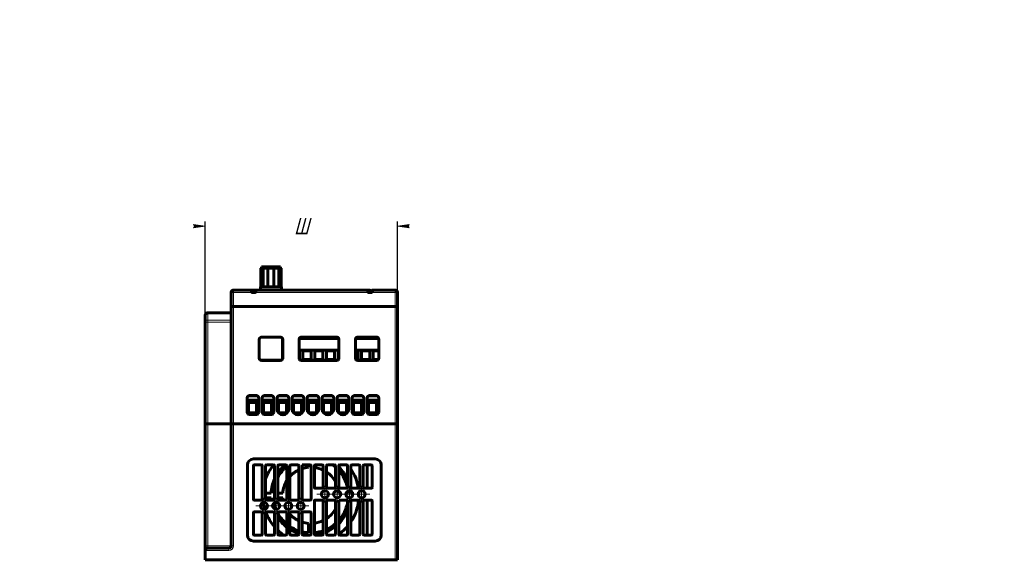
# Model space of a CAD drawing. Header units: millimetres. Extents: x 0 to 420, y 0 to 594.
# Tile 8 of 8: x 0 to 420, y 363 to 594. Entities that reach past the tile are written whole.
import ezdxf

# ---------------------------------------------------------------- set-up
doc = ezdxf.new("R2010")
doc.units = ezdxf.units.MM
for name, pattern in [('K5LT_AXLED', [12, 7.5, -1.5, 1.5, -1.5]), ('K5LT_BASIC', [0]), ('K5LT_THIN', [0])]:
    doc.linetypes.add(name, pattern=pattern)
doc.layers.add('Системный слой', color=7, linetype='Continuous')
doc.styles.add('KDIMTEXTSTYLE', font='GOST_AU.SHX', dxfattribs={"width": 0.96, "oblique": 15, "height": 5})
doc.dimstyles.new('KDIMSTYLE (1.00)', dxfattribs={"dimtxt": 5, "dimasz": 1, "dimexe": 2, "dimexo": 0, "dimgap": 1, "dimtad": 1, "dimtxsty": 'KDIMTEXTSTYLE', "dimsah": 1, "dimcen": 0, "dimdle": 1, "dimadec": 0, "dimazin": 0, "dimtfac": 0.667, "dimtmove": 0, "dimatfit": 3, "dimfxl": 1, "dimtvp": 1, "dimtolj": 1, "dimtzin": 0, "dimarcsym": 0})

# ---------------------------------------------------------------- blocks, each defined once
blk = doc.blocks.new('U15')
at = {"layer": 'Системный слой', "color": 150, "linetype": 'K5LT_BASIC', "lineweight": 60, "true_color": 0x0080ff}
for p, q in [((97.55, 433.59), (101.42, 433.59)), ((103.95, 433.59), (107.82, 433.59)), ((110.35, 433.59), (114.22, 433.59)), ((116.75, 433.59), (120.62, 433.59)), ((123.15, 433.59), (127.02, 433.59)), ((129.55, 433.59), (133.42, 433.59)), ((135.95, 433.59), (139.82, 433.59)), ((142.35, 433.59), (146.22, 433.59)), ((148.75, 433.59), (152.62, 433.59))]:
    blk.add_line(p, q, dxfattribs=at)
blk = doc.blocks.new('U16')
at = {"layer": 'Системный слой', "color": 150, "linetype": 'K5LT_BASIC', "lineweight": 60, "true_color": 0x0080ff}
for p, q in [((136.1, 458.09), (119.27, 458.09)), ((153.1, 458.09), (143.27, 458.09))]:
    blk.add_line(p, q, dxfattribs=at)
blk = doc.blocks.new('U17')
at = {"layer": 'Системный слой', "color": 150, "linetype": 'K5LT_BASIC', "lineweight": 60, "true_color": 0x0080ff}
for p, q in [((119.18, 453.09), (136.18, 453.09)), ((143.18, 453.09), (153.18, 453.09))]:
    blk.add_line(p, q, dxfattribs=at)
blk = doc.blocks.new('U18')
at = {"layer": 'Системный слой', "color": 150, "linetype": 'K5LT_BASIC', "lineweight": 60, "true_color": 0x0080ff}
for p, q in [((108.68, 392.16), (108.21, 392.15)), ((112.22, 392.16), (110.08, 392.16))]:
    blk.add_line(p, q, dxfattribs=at)
blk = doc.blocks.new('U19')
at = {"layer": 'Системный слой', "color": 150, "linetype": 'K5LT_BASIC', "lineweight": 60, "true_color": 0x0080ff}
for start, end in [(326.5271, 354.4013), (305.5169, 319.983)]:
    blk.add_arc((124.18, 391.19), 20.5, start, end, dxfattribs=at)
blk = doc.blocks.new('U20')
at = {"layer": 'Системный слой', "color": 150, "linetype": 'K5LT_BASIC', "lineweight": 60, "true_color": 0x0080ff}
for start, end in [(314.427, 337.4476), (275.5988, 288.1656), (293.211, 308.1445)]:
    blk.add_arc((124.18, 391.19), 17, start, end, dxfattribs=at)
blk = doc.blocks.new('U21')
at = {"layer": 'Системный слой', "color": 150, "linetype": 'K5LT_BASIC', "lineweight": 60, "true_color": 0x0080ff}
for start, end in [(188.4835, 196.8686), (200.4139, 220.8786), (226.5434, 236.0236)]:
    blk.add_arc((124.18, 391.19), 20.5, start, end, dxfattribs=at)
blk = doc.blocks.new('U22')
at = {"layer": 'Системный слой', "color": 150, "linetype": 'K5LT_BASIC', "lineweight": 60, "true_color": 0x0080ff}
for start, end in [(115.1507, 137.8736), (94.8255, 107.9588), (149.13, 175.3337)]:
    blk.add_arc((124.18, 391.19), 12, start, end, dxfattribs=at)
blk = doc.blocks.new('U23')
at = {"layer": 'Системный слой', "color": 150, "linetype": 'K5LT_BASIC', "lineweight": 60, "true_color": 0x0080ff}
for start, end in [(22.5524, 45.573), (3.2863, 6.5028)]:
    blk.add_arc((124.18, 391.19), 17, start, end, dxfattribs=at)
blk = doc.blocks.new('U24')
at = {"layer": 'Системный слой', "color": 150, "linetype": 'K5LT_BASIC', "lineweight": 60, "true_color": 0x0080ff}
for start, end in [(63.7897, 82.8192), (28.955, 56.0594), (4.6484, 8.885)]:
    blk.add_arc((124.18, 391.19), 12, start, end, dxfattribs=at)
blk = doc.blocks.new('U25')
at = {"layer": 'Системный слой', "color": 150, "linetype": 'K5LT_BASIC', "lineweight": 60, "true_color": 0x0080ff}
for start, end in [(8.415, 33.4729), (2.7288, 3.7436)]:
    blk.add_arc((124.18, 391.19), 20.5, start, end, dxfattribs=at)
blk = doc.blocks.new('U26')
at = {"layer": 'Системный слой', "color": 150, "linetype": 'K5LT_BASIC', "lineweight": 60, "true_color": 0x0080ff}
for p, q in [((142.07, 392.16), (141.16, 392.16)), ((144.66, 392.16), (144.46, 392.16))]:
    blk.add_line(p, q, dxfattribs=at)
blk = doc.blocks.new('U27')
at = {"layer": 'Системный слой', "color": 150, "linetype": 'K5LT_BASIC', "lineweight": 60, "true_color": 0x0080ff}
for p, q in [((148.18, 394.19), (148.18, 404.19)), ((148.18, 374.19), (148.18, 389.19))]:
    blk.add_line(p, q, dxfattribs=at)
blk = doc.blocks.new('U28')
at = {"layer": 'Системный слой', "color": 150, "linetype": 'K5LT_BASIC', "lineweight": 60, "true_color": 0x0080ff}
for start, end in [(130.072, 151.7935), (165.6385, 176.5306)]:
    blk.add_arc((124.18, 391.19), 16, start, end, dxfattribs=at)
blk = doc.blocks.new('U29')
at = {"layer": 'Системный слой', "color": 150, "linetype": 'K5LT_BASIC', "lineweight": 60, "true_color": 0x0080ff}
for start, end in [(48.9855, 54.3409), (11.6941, 41.9482), (3.4905, 6.7227)]:
    blk.add_arc((124.18, 391.19), 16, start, end, dxfattribs=at)
blk = doc.blocks.new('U30')
at = {"layer": 'Системный слой', "color": 150, "linetype": 'K5LT_BASIC', "lineweight": 60, "true_color": 0x0080ff}
for p, q in [((136.84, 392.16), (136.14, 392.16)), ((140.15, 392.16), (139.23, 392.16))]:
    blk.add_line(p, q, dxfattribs=at)
blk = doc.blocks.new('U31')
at = {"layer": 'Системный слой', "color": 150, "linetype": 'K5LT_BASIC', "lineweight": 60, "true_color": 0x0080ff}
for start, end in [(130.1192, 146.0384), (155.7504, 176.7416)]:
    blk.add_arc((124.18, 391.19), 17, start, end, dxfattribs=at)
blk = doc.blocks.new('U32')
at = {"layer": 'Системный слой', "color": 150, "linetype": 'K5LT_BASIC', "lineweight": 60, "true_color": 0x0080ff}
for start, end in [(183.5898, 187.1778), (191.8471, 202.0207), (208.2065, 229.928), (236.2031, 251.4127), (256.6293, 266.6152)]:
    blk.add_arc((124.18, 391.19), 16, start, end, dxfattribs=at)
blk = doc.blocks.new('U33')
at = {"layer": 'Системный слой', "color": 150, "linetype": 'K5LT_BASIC', "lineweight": 60, "true_color": 0x0080ff}
for start, end in [(318.0518, 348.8873), (294.7557, 311.0145), (275.3794, 289.3447)]:
    blk.add_arc((124.18, 391.19), 16, start, end, dxfattribs=at)
blk = doc.blocks.new('U34')
at = {"layer": 'Системный слой', "color": 150, "linetype": 'K5LT_BASIC', "lineweight": 60, "true_color": 0x0080ff}
for start, end in [(183.3767, 186.7563), (213.9616, 232.7076), (238.4307, 252.5424), (257.4291, 266.8271)]:
    blk.add_arc((124.18, 391.19), 17, start, end, dxfattribs=at)
blk = doc.blocks.new('U35')
at = {"layer": 'Системный слой', "color": 150, "linetype": 'K5LT_BASIC', "lineweight": 60, "true_color": 0x0080ff}
for start, end in [(303.9406, 331.045), (277.1808, 296.2103)]:
    blk.add_arc((124.18, 391.19), 12, start, end, dxfattribs=at)
blk = doc.blocks.new('U36')
at = {"layer": 'Системный слой', "color": 150, "linetype": 'K5LT_BASIC', "lineweight": 60, "true_color": 0x0080ff}
for p, q in [((108.21, 390.18), (108.68, 390.18)), ((110.08, 390.18), (112.23, 390.18))]:
    blk.add_line(p, q, dxfattribs=at)
blk = doc.blocks.new('U37')
at = {"layer": 'Системный слой', "color": 150, "linetype": 'K5LT_BASIC', "lineweight": 60, "true_color": 0x0080ff}
for start, end in [(184.7986, 189.5941), (203.097, 207.3514), (222.1264, 244.8493), (252.0412, 265.4139)]:
    blk.add_arc((124.18, 391.19), 12, start, end, dxfattribs=at)
blk = doc.blocks.new('U38')
at = {"layer": 'Системный слой', "color": 150, "linetype": 'K5LT_BASIC', "lineweight": 60, "true_color": 0x0080ff}
for p, q in [((98.18, 478.71), (100.89, 478.71)), ((102.12, 478.71), (103.24, 478.71)), ((109.18, 478.71), (109.41, 478.71)), ((139.26, 478.71), (141.18, 478.71))]:
    blk.add_line(p, q, dxfattribs=at)
blk = doc.blocks.new('U39')
at = {"layer": 'Системный слой', "color": 150, "linetype": 'K5LT_BASIC', "lineweight": 60, "true_color": 0x0080ff}
for p, q in [((98.77, 478.69), (100.77, 478.69)), ((148.48, 478.69), (149.18, 478.69))]:
    blk.add_line(p, q, dxfattribs=at)
blk = doc.blocks.new('U40')
at = {"layer": 'Системный слой', "color": 150, "linetype": 'K5LT_BASIC', "lineweight": 60, "true_color": 0x0080ff}
for p, q in [((97.18, 478.7), (100.89, 478.7)), ((102.12, 478.7), (103.24, 478.7)), ((109.18, 478.7), (109.41, 478.7)), ((139.26, 478.7), (142.18, 478.7))]:
    blk.add_line(p, q, dxfattribs=at)
blk = doc.blocks.new('U41')
at = {"layer": 'Системный слой', "color": 150, "linetype": 'K5LT_BASIC', "lineweight": 60, "true_color": 0x0080ff}
for p, q in [((102.68, 480.09), (107.18, 480.09)), ((107.18, 480.09), (111.68, 480.09))]:
    blk.add_line(p, q, dxfattribs=at)
blk = doc.blocks.new('U42')
at = {"layer": 'Системный слой', "color": 150, "linetype": 'K5LT_BASIC', "lineweight": 60, "true_color": 0x0080ff}
for p, q in [((102.12, 478.72), (103.24, 478.72)), ((109.18, 478.72), (109.41, 478.72))]:
    blk.add_line(p, q, dxfattribs=at)
blk = doc.blocks.new('U43')
at = {"layer": 'Системный слой', "color": 150, "linetype": 'K5LT_BASIC', "lineweight": 60, "true_color": 0x0080ff}
for p, q in [((109.41, 478.72), (115.42, 478.72)), ((115.42, 478.72), (116.3, 478.72))]:
    blk.add_line(p, q, dxfattribs=at)
blk = doc.blocks.new('U44')
at = {"layer": 'Системный слой', "color": 150, "linetype": 'K5LT_BASIC', "lineweight": 60, "true_color": 0x0080ff}
for p, q in [((127.89, 478.72), (127.89, 478.72)), ((133.41, 478.72), (133.45, 478.72)), ((133.6, 478.72), (133.6, 478.72))]:
    blk.add_line(p, q, dxfattribs=at)
blk = doc.blocks.new('U45')
at = {"layer": 'Системный слой', "color": 150, "linetype": 'K5LT_BASIC', "lineweight": 60, "true_color": 0x0080ff}
for p, q in [((133.6, 478.72), (135.82, 478.72)), ((135.83, 478.72), (137.08, 478.72))]:
    blk.add_line(p, q, dxfattribs=at)
blk = doc.blocks.new('U46')
at = {"layer": 'Системный слой', "color": 150, "linetype": 'K5LT_BASIC', "lineweight": 60, "true_color": 0x0080ff}
for p, q in [((116.3, 478.72), (117.85, 478.72)), ((117.85, 478.72), (119.1, 478.72))]:
    blk.add_line(p, q, dxfattribs=at)
blk = doc.blocks.new('U47')
at = {"layer": 'Системный слой', "color": 150, "linetype": 'K5LT_BASIC', "lineweight": 60, "true_color": 0x0080ff}
for p, q in [((111.78, 448.89), (102.58, 448.89)), ((135.78, 448.89), (119.58, 448.89)), ((152.78, 448.89), (143.58, 448.89))]:
    blk.add_line(p, q, dxfattribs=at)
blk = doc.blocks.new('KDIMARROW_01')
at = {"layer": 'Системный слой'}
blk.add_hatch(color=0, dxfattribs=at).paths.add_polyline_path([(0, 0), (-5, 0.66), (-4.5, 0), (-5, -0.66)])
at = {"layer": 'Системный слой', "color": 0, "linetype": 'K5LT_THIN', "lineweight": 18}
for p, q in [((-4.5, 0), (-5, 0.66)), ((-5, 0.66), (0, 0)), ((0, 0), (-5, -0.66)), ((-5, -0.66), (-4.5, 0)), ((0, 0), (-1, 0))]:
    blk.add_line(p, q, dxfattribs=at)
blk = doc.blocks.new('U48')
at = {"layer": 'Системный слой', "color": 30, "linetype": 'K5LT_AXLED', "lineweight": 18, "true_color": 0xff8000}
for q in [(100.68, 386.69), (104.18, 390.19), (107.68, 386.69), (104.18, 383.19)]:
    blk.add_line((104.18, 386.69), q, dxfattribs=at)
blk = doc.blocks.new('U49')
at = {"layer": 'Системный слой', "color": 30, "linetype": 'K5LT_AXLED', "lineweight": 18, "true_color": 0xff8000}
for q in [(105.9, 386.69), (109.4, 390.19), (112.9, 386.69), (109.4, 383.19)]:
    blk.add_line((109.4, 386.69), q, dxfattribs=at)
blk = doc.blocks.new('U50')
at = {"layer": 'Системный слой', "color": 30, "linetype": 'K5LT_AXLED', "lineweight": 18, "true_color": 0xff8000}
for q in [(111.13, 386.69), (114.63, 390.19), (118.13, 386.69), (114.63, 383.19)]:
    blk.add_line((114.63, 386.69), q, dxfattribs=at)
blk = doc.blocks.new('U51')
at = {"layer": 'Системный слой', "color": 30, "linetype": 'K5LT_AXLED', "lineweight": 18, "true_color": 0xff8000}
for q in [(116.36, 386.69), (119.86, 390.19), (123.36, 386.69), (119.86, 383.19)]:
    blk.add_line((119.86, 386.69), q, dxfattribs=at)
blk = doc.blocks.new('U52')
at = {"layer": 'Системный слой', "color": 30, "linetype": 'K5LT_AXLED', "lineweight": 18, "true_color": 0xff8000}
for q in [(130.19, 395.17), (126.69, 391.67), (133.69, 391.67), (130.19, 388.17)]:
    blk.add_line((130.19, 391.67), q, dxfattribs=at)
blk = doc.blocks.new('U53')
at = {"layer": 'Системный слой', "color": 30, "linetype": 'K5LT_AXLED', "lineweight": 18, "true_color": 0xff8000}
for q in [(135.42, 395.17), (131.92, 391.67), (138.92, 391.67), (135.42, 388.17)]:
    blk.add_line((135.42, 391.67), q, dxfattribs=at)
blk = doc.blocks.new('U54')
at = {"layer": 'Системный слой', "color": 30, "linetype": 'K5LT_AXLED', "lineweight": 18, "true_color": 0xff8000}
for q in [(140.65, 395.17), (137.15, 391.67), (144.15, 391.67), (140.65, 388.17)]:
    blk.add_line((140.65, 391.67), q, dxfattribs=at)
blk = doc.blocks.new('U55')
at = {"layer": 'Системный слой', "color": 30, "linetype": 'K5LT_AXLED', "lineweight": 18, "true_color": 0xff8000}
for q in [(145.87, 395.17), (142.37, 391.67), (149.37, 391.67), (145.87, 388.17)]:
    blk.add_line((145.87, 391.67), q, dxfattribs=at)

msp = doc.modelspace()

# ---------------------------------------------------------------- linework, layer by layer
at = {"layer": 'Системный слой', "color": 150, "linetype": 'K5LT_BASIC', "lineweight": 60, "true_color": 0x0080ff}
for p, q in [((102.894, 480.086), (102.894, 488.086)), ((102.894, 488.086), (103.854, 488.086)), ((103.184, 488.086), (103.184, 488.686)), ((103.184, 488.686), (111.184, 488.686)), ((103.854, 480.086), (103.854, 488.086)), ((103.854, 488.086), (105.914, 488.086)), ((105.914, 480.086), (105.914, 488.086)), ((105.914, 488.086), (108.465, 488.086)), ((108.465, 488.086), (110.547, 488.086)), ((108.465, 480.086), (108.465, 488.086)), ((110.547, 480.086), (110.547, 488.086)), ((110.547, 488.086), (111.533, 488.086)), ((111.184, 488.086), (111.184, 488.686)), ((111.533, 480.086), (111.533, 488.086)), ((102.684, 478.72), (102.684, 480.086)), ((111.684, 478.72), (111.684, 480.086)), ((90.183, 471.686), (90.183, 477.686)), ((91.183, 478.686), (98.766, 478.686)), ((96.184, 478.686), (96.184, 478.696)), ((96.184, 478.696), (97.184, 478.696)), ((98.184, 478.696), (98.184, 478.706)), ((100.313, 477.686), (99.29, 477.686)), ((100.766, 478.686), (148.483, 478.686)), ((100.766, 478.186), (100.766, 478.686)), ((100.89, 478.686), (100.89, 478.72)), ((100.89, 478.686), (100.89, 478.72)), ((101.506, 478.72), (102.122, 478.72)), ((102.122, 478.686), (102.122, 478.72)), ((102.184, 478.72), (103.243, 478.72)), ((102.184, 478.717), (102.184, 478.72)), ((103.243, 478.686), (103.243, 478.72)), ((104.474, 478.72), (109.181, 478.72)), ((104.474, 478.686), (104.474, 478.72)), ((109.414, 478.72), (109.181, 478.72)), ((109.181, 478.686), (109.181, 478.72)), ((109.414, 478.686), (109.414, 478.72)), ((115.422, 478.686), (115.422, 478.72)), ((116.303, 478.686), (116.303, 478.72)), ((119.096, 478.686), (119.096, 478.72)), ((120.729, 478.686), (120.729, 478.72)), ((120.729, 478.72), (121.952, 478.72)), ((120.857, 478.706), (121.257, 478.706)), ((120.857, 478.686), (120.857, 478.706)), ((121.257, 478.706), (131.196, 478.706)), ((121.952, 478.72), (127.274, 478.72)), ((121.952, 478.706), (121.952, 478.72)), ((127.274, 478.72), (127.89, 478.72)), ((127.734, 478.718), (127.89, 478.718)), ((127.89, 478.706), (127.89, 478.72)), ((129.179, 478.706), (129.179, 478.72)), ((129.179, 478.72), (131.051, 478.72)), ((131.051, 478.72), (133.604, 478.72)), ((131.051, 478.706), (131.051, 478.72)), ((131.089, 478.72), (131.096, 478.72)), ((131.196, 478.706), (131.596, 478.706)), ((131.405, 478.72), (131.409, 478.719)), ((131.486, 478.72), (131.492, 478.72)), ((131.596, 478.686), (131.596, 478.706)), ((131.788, 478.72), (131.792, 478.719)), ((131.802, 478.72), (131.809, 478.72)), ((133, 478.72), (133.004, 478.719)), ((133.604, 478.686), (133.604, 478.72)), ((133.622, 478.72), (133.626, 478.719)), ((137.078, 478.686), (137.078, 478.72)), ((139.262, 478.72), (139.265, 478.72)), ((139.262, 478.686), (139.262, 478.72)), ((139.262, 478.716), (139.328, 478.716)), ((139.265, 478.72), (139.32, 478.72)), ((139.32, 478.72), (139.376, 478.72)), ((139.328, 478.706), (139.328, 478.716)), ((139.376, 478.72), (139.401, 478.72)), ((139.401, 478.706), (139.401, 478.72)), ((141.184, 478.696), (141.184, 478.706)), ((142.184, 478.696), (143.184, 478.696)), ((143.184, 478.686), (143.184, 478.696)), ((148.483, 478.186), (148.483, 478.686)), ((149.98, 477.686), (148.961, 477.686)), ((149.183, 478.686), (149.183, 478.186)), ((150.397, 478.388), (149.896, 478.387)), ((150.397, 478.186), (150.397, 478.686)), ((150.397, 478.686), (150.483, 478.686)), ((150.483, 478.686), (160.183, 478.686)), ((161.183, 471.686), (161.183, 477.686)), ((91.183, 471.686), (90.183, 471.686)), ((90.183, 421.686), (90.183, 471.686)), ((90.183, 471.686), (91.183, 471.686)), ((91.183, 471.686), (160.183, 471.686)), ((91.183, 471.686), (160.183, 471.686)), ((161.183, 471.686), (160.183, 471.686)), ((161.183, 471.686), (160.183, 471.686)), ((161.183, 421.686), (161.183, 471.686)), ((79.183, 468.036), (79.183, 465.019)), ((80.183, 469.036), (90.183, 469.036)), ((79.183, 465.019), (79.183, 421.686)), ((111.183, 458.686), (103.183, 458.686)), ((112.083, 449.25), (112.083, 458.122)), ((119.317, 458.186), (121.333, 458.186)), ((135.183, 458.686), (120.183, 458.686)), ((121.333, 458.186), (121.333, 458.686)), ((122.833, 458.686), (122.833, 458.186)), ((122.833, 458.186), (126.333, 458.186)), ((126.333, 458.186), (126.333, 458.686)), ((127.833, 458.686), (127.833, 458.186)), ((127.833, 458.186), (131.333, 458.186)), ((131.333, 458.186), (131.333, 458.686)), ((132.833, 458.686), (132.833, 458.186)), ((132.833, 458.186), (136.049, 458.186)), ((143.317, 458.186), (146.333, 458.186)), ((152.183, 458.686), (144.183, 458.686)), ((146.333, 458.186), (146.333, 458.686)), ((147.833, 458.686), (147.833, 458.186)), ((147.833, 458.186), (151.333, 458.186)), ((151.333, 458.186), (151.333, 458.686)), ((152.083, 458.086), (152.083, 458.686)), ((102.183, 457.686), (102.183, 449.686)), ((112.183, 449.686), (112.183, 457.686)), ((119.183, 457.686), (119.183, 449.686)), ((136.183, 449.686), (136.183, 457.686)), ((143.183, 457.686), (143.183, 449.686)), ((153.183, 449.686), (153.183, 457.686)), ((119.333, 452.836), (119.183, 452.836)), ((119.333, 449.159), (119.333, 452.836)), ((124.333, 452.836), (120.833, 452.836)), ((120.833, 452.836), (120.833, 449.136)), ((124.333, 449.136), (124.333, 452.836)), ((129.333, 452.836), (125.833, 452.836)), ((125.833, 452.836), (125.833, 449.136)), ((129.333, 449.136), (129.333, 452.836)), ((130.833, 452.836), (130.833, 449.136)), ((134.333, 452.836), (130.833, 452.836)), ((134.333, 449.136), (134.333, 452.836)), ((135.833, 452.836), (135.833, 449.136)), ((136.183, 452.836), (135.833, 452.836)), ((144.333, 452.836), (143.183, 452.836)), ((144.333, 449.136), (144.333, 452.836)), ((149.333, 452.836), (145.833, 452.836)), ((145.833, 452.836), (145.833, 449.136)), ((149.333, 449.136), (149.333, 452.836)), ((153.183, 452.836), (150.833, 452.836)), ((150.833, 452.836), (150.833, 449.136)), ((103.183, 448.686), (111.183, 448.686)), ((120.183, 448.686), (135.183, 448.686)), ((120.833, 449.136), (124.333, 449.136)), ((125.833, 449.136), (129.333, 449.136)), ((130.833, 449.136), (134.333, 449.136)), ((135.833, 449.136), (136.018, 449.136)), ((143.348, 449.136), (144.333, 449.136)), ((144.183, 448.686), (152.183, 448.686)), ((145.833, 449.136), (149.333, 449.136)), ((150.833, 449.136), (153.018, 449.136)), ((96.983, 432.686), (96.983, 426.686)), ((100.983, 433.686), (97.983, 433.686)), ((101.983, 426.686), (101.983, 432.686)), ((103.383, 432.686), (103.383, 426.686)), ((107.383, 433.686), (104.383, 433.686)), ((108.383, 426.686), (108.383, 432.686)), ((109.783, 432.686), (109.783, 427.92)), ((113.783, 433.686), (110.783, 433.686)), ((114.783, 427.92), (114.783, 432.686)), ((116.183, 432.686), (116.183, 427.92)), ((120.183, 433.686), (117.183, 433.686)), ((121.183, 427.92), (121.183, 432.686)), ((122.583, 432.686), (122.583, 427.92)), ((126.583, 433.686), (123.583, 433.686)), ((127.583, 427.92), (127.583, 432.686)), ((128.983, 432.686), (128.983, 427.92)), ((132.983, 433.686), (129.983, 433.686)), ((133.983, 427.92), (133.983, 432.686)), ((135.383, 432.686), (135.383, 427.92)), ((139.383, 433.686), (136.383, 433.686)), ((140.383, 427.92), (140.383, 432.686)), ((141.783, 432.686), (141.783, 426.686)), ((145.783, 433.686), (142.783, 433.686)), ((146.783, 426.686), (146.783, 432.686)), ((148.183, 432.686), (148.183, 426.686)), ((152.183, 433.686), (149.183, 433.686)), ((153.183, 426.686), (153.183, 432.686)), ((101.983, 431.786), (96.983, 431.786)), ((96.983, 431.386), (97.583, 430.786)), ((97.583, 430.786), (97.583, 426.386)), ((100.983, 430.786), (97.583, 430.786)), ((101.983, 431.786), (100.983, 430.786)), ((100.983, 426.386), (100.983, 430.786)), ((108.383, 431.786), (103.383, 431.786)), ((103.383, 431.386), (103.983, 430.786)), ((103.983, 430.786), (103.983, 426.386)), ((107.383, 430.786), (103.983, 430.786)), ((108.383, 431.786), (107.383, 430.786)), ((107.383, 426.386), (107.383, 430.786)), ((114.783, 431.786), (109.783, 431.786)), ((109.783, 431.386), (110.383, 430.786)), ((113.783, 430.786), (110.383, 430.786)), ((110.383, 430.786), (110.383, 426.393)), ((114.783, 431.786), (113.783, 430.786)), ((113.783, 426.386), (113.783, 430.786)), ((121.183, 431.786), (116.183, 431.786)), ((116.183, 431.386), (116.783, 430.786)), ((116.783, 430.786), (116.783, 426.393)), ((120.183, 430.786), (116.783, 430.786)), ((121.183, 431.786), (120.183, 430.786)), ((120.183, 426.386), (120.183, 430.786)), ((127.583, 431.786), (122.583, 431.786)), ((122.583, 431.386), (123.183, 430.786)), ((123.183, 430.786), (123.183, 426.393)), ((126.583, 430.786), (123.183, 430.786)), ((127.583, 431.786), (126.583, 430.786)), ((126.583, 426.386), (126.583, 430.786)), ((133.983, 431.786), (128.983, 431.786)), ((128.983, 431.386), (129.583, 430.786)), ((132.983, 430.786), (129.583, 430.786)), ((129.583, 430.786), (129.583, 426.393)), ((133.983, 431.786), (132.983, 430.786)), ((132.983, 426.386), (132.983, 430.786)), ((140.383, 431.786), (135.383, 431.786)), ((135.383, 431.386), (135.983, 430.786)), ((139.383, 430.786), (135.983, 430.786)), ((135.983, 430.786), (135.983, 426.393)), ((140.383, 431.786), (139.383, 430.786)), ((139.383, 426.386), (139.383, 430.786)), ((146.783, 431.786), (141.783, 431.786)), ((141.783, 431.386), (142.383, 430.786)), ((145.783, 430.786), (142.383, 430.786)), ((142.383, 430.786), (142.383, 426.386)), ((146.783, 431.786), (145.783, 430.786)), ((145.783, 426.386), (145.783, 430.786)), ((153.183, 431.786), (148.183, 431.786)), ((148.183, 431.386), (148.783, 430.786)), ((152.183, 430.786), (148.783, 430.786)), ((148.783, 430.786), (148.783, 426.386)), ((153.183, 431.786), (152.183, 430.786)), ((152.183, 426.386), (152.183, 430.786)), ((97.228, 426.031), (97.583, 426.386)), ((97.583, 426.386), (100.983, 426.386)), ((97.983, 425.686), (100.983, 425.686)), ((101.524, 425.845), (100.983, 426.386)), ((103.628, 426.031), (103.983, 426.386)), ((103.983, 426.386), (107.383, 426.386)), ((104.383, 425.686), (107.383, 425.686)), ((107.924, 425.845), (107.383, 426.386)), ((110.389, 426.386), (113.783, 426.386)), ((113.984, 426.186), (113.783, 426.386)), ((116.789, 426.386), (120.183, 426.386)), ((120.384, 426.186), (120.183, 426.386)), ((123.189, 426.386), (126.583, 426.386)), ((126.784, 426.186), (126.583, 426.386)), ((129.589, 426.386), (132.983, 426.386)), ((133.184, 426.186), (132.983, 426.386)), ((135.989, 426.386), (139.383, 426.386)), ((139.584, 426.186), (139.383, 426.386)), ((142.028, 426.031), (142.383, 426.386)), ((142.383, 426.386), (145.783, 426.386)), ((142.783, 425.686), (145.783, 425.686)), ((146.324, 425.845), (145.783, 426.386)), ((148.428, 426.031), (148.783, 426.386)), ((148.783, 426.386), (152.183, 426.386)), ((149.183, 425.686), (152.183, 425.686)), ((152.724, 425.845), (152.183, 426.386)), ((79.183, 421.686), (80.183, 421.686)), ((79.183, 421.686), (79.183, 369.686)), ((80.183, 421.686), (79.183, 421.686)), ((90.183, 421.686), (80.183, 421.686)), ((90.183, 421.686), (80.183, 421.686)), ((90.183, 421.686), (91.183, 421.686)), ((90.183, 369.686), (90.183, 421.686)), ((91.183, 421.686), (90.183, 421.686)), ((91.183, 421.686), (160.183, 421.686)), ((91.183, 421.686), (160.183, 421.686)), ((160.183, 421.686), (161.183, 421.686)), ((161.183, 421.686), (160.183, 421.686)), ((161.183, 363.686), (161.183, 421.686)), ((97.183, 404.186), (97.183, 374.186)), ((151.683, 406.686), (99.683, 406.686)), ((99.683, 403.786), (99.683, 389.586)), ((103.083, 404.186), (100.083, 404.186)), ((103.483, 389.586), (103.483, 403.786)), ((104.883, 403.786), (104.883, 389.586)), ((108.283, 404.186), (105.283, 404.186)), ((108.683, 389.586), (108.683, 403.786)), ((110.083, 403.786), (110.083, 389.586)), ((113.483, 404.186), (110.483, 404.186)), ((113.883, 389.586), (113.883, 403.786)), ((115.283, 403.786), (115.283, 389.586)), ((118.683, 404.186), (115.683, 404.186)), ((119.083, 389.586), (119.083, 403.786)), ((120.483, 404.186), (120.483, 389.586)), ((123.883, 404.186), (120.483, 404.186)), ((123.173, 404.186), (123.174, 403.144)), ((124.283, 389.586), (124.283, 403.786)), ((125.683, 403.786), (125.683, 394.586)), ((129.083, 404.186), (126.083, 404.186)), ((129.483, 394.586), (129.483, 403.786)), ((130.883, 403.786), (130.883, 394.586)), ((134.283, 404.186), (131.283, 404.186)), ((134.683, 394.586), (134.683, 403.786)), ((136.083, 403.786), (136.083, 394.586)), ((139.483, 404.186), (136.483, 404.186)), ((139.883, 394.586), (139.883, 403.786)), ((141.283, 403.786), (141.283, 394.586)), ((144.683, 404.186), (141.683, 404.186)), ((145.083, 394.586), (145.083, 403.786)), ((146.483, 403.786), (146.483, 394.586)), ((149.883, 404.186), (146.883, 404.186)), ((150.283, 394.586), (150.283, 403.786)), ((154.183, 374.186), (154.183, 404.186)), ((107.211, 392.152), (104.883, 392.148)), ((126.083, 394.186), (129.083, 394.186)), ((131.283, 394.186), (134.283, 394.186)), ((136.483, 394.186), (139.483, 394.186)), ((141.683, 394.186), (144.683, 394.186)), ((146.883, 394.186), (149.883, 394.186)), ((100.083, 389.186), (103.083, 389.186)), ((104.883, 390.186), (107.213, 390.185)), ((105.283, 389.186), (108.283, 389.186)), ((110.483, 389.186), (113.483, 389.186)), ((115.683, 389.186), (118.683, 389.186)), ((120.883, 389.186), (123.883, 389.186)), ((125.683, 388.786), (125.683, 374.586)), ((129.083, 389.186), (126.083, 389.186)), ((129.483, 374.586), (129.483, 388.786)), ((130.883, 388.786), (130.883, 374.586)), ((134.283, 389.186), (131.283, 389.186)), ((134.683, 374.586), (134.683, 388.786)), ((139.483, 389.186), (136.083, 389.186)), ((136.083, 389.186), (136.083, 374.586)), ((139.883, 374.586), (139.883, 388.786)), ((141.283, 388.786), (141.283, 374.586)), ((144.683, 389.186), (141.683, 389.186)), ((145.083, 374.586), (145.083, 388.786)), ((146.483, 388.786), (146.483, 374.586)), ((149.883, 389.186), (146.883, 389.186)), ((150.283, 374.586), (150.283, 388.786)), ((99.683, 383.786), (99.683, 374.586)), ((103.083, 384.186), (100.083, 384.186)), ((103.483, 374.586), (103.483, 383.786)), ((104.883, 383.786), (104.883, 374.586)), ((108.283, 384.186), (105.283, 384.186)), ((108.683, 374.586), (108.683, 383.786)), ((110.083, 383.786), (110.083, 374.586)), ((113.483, 384.186), (110.483, 384.186)), ((113.883, 374.586), (113.883, 383.786)), ((115.283, 383.786), (115.283, 374.586)), ((118.683, 384.186), (115.683, 384.186)), ((119.083, 374.586), (119.083, 383.786)), ((120.483, 383.786), (120.483, 374.586)), ((123.883, 384.186), (120.883, 384.186)), ((124.283, 374.586), (124.283, 383.786)), ((123.224, 379.224), (123.238, 375.214)), ((100.083, 374.186), (103.083, 374.186)), ((105.283, 374.186), (108.283, 374.186)), ((110.483, 374.186), (113.483, 374.186)), ((115.683, 374.186), (118.683, 374.186)), ((120.883, 374.186), (123.883, 374.186)), ((123.242, 374.212), (123.242, 374.186)), ((126.083, 374.186), (129.083, 374.186)), ((131.283, 374.186), (134.283, 374.186)), ((136.483, 374.186), (139.483, 374.186)), ((141.683, 374.186), (144.683, 374.186)), ((146.883, 374.186), (149.883, 374.186)), ((79.183, 367.686), (79.183, 369.686)), ((99.683, 371.686), (151.683, 371.686)), ((79.183, 363.686), (79.183, 367.686)), ((89.183, 368.686), (80.183, 368.686)), ((79.183, 363.686), (160.183, 363.686)), ((161.183, 363.686), (160.183, 363.686))]:
    msp.add_line(p, q, dxfattribs=at)
at = {"layer": 'Системный слой', "color": 7, "linetype": 'K5LT_THIN', "lineweight": 18}
for p, q in [((90.183, 477.686), (91.183, 477.686)), ((91.183, 477.686), (91.183, 478.686)), ((91.183, 471.686), (91.183, 477.686)), ((91.183, 477.686), (99.29, 477.686)), ((97.184, 478.686), (97.184, 478.696)), ((100.313, 477.686), (148.961, 477.686)), ((100.807, 478.186), (100.766, 478.186)), ((101.506, 478.686), (101.506, 478.72)), ((121.257, 478.686), (121.257, 478.706)), ((131.196, 478.686), (131.196, 478.706)), ((139.265, 478.716), (139.265, 478.72)), ((139.32, 478.716), (139.32, 478.72)), ((139.376, 478.706), (139.376, 478.72)), ((142.184, 478.686), (142.184, 478.696)), ((148.483, 478.186), (148.464, 478.186)), ((149.98, 477.686), (160.183, 477.686)), ((160.183, 477.686), (160.183, 478.686)), ((160.183, 471.686), (160.183, 477.686)), ((160.183, 477.686), (161.183, 477.686)), ((91.183, 421.686), (91.183, 471.686)), ((160.183, 421.686), (160.183, 471.686)), ((80.183, 469.036), (80.183, 465.945)), ((79.183, 465.019), (80.183, 465.019)), ((80.183, 465.019), (80.183, 465.945)), ((90.183, 465.945), (80.183, 465.945)), ((90.183, 465.019), (80.183, 465.019)), ((80.183, 465.019), (80.183, 421.686)), ((80.183, 421.686), (80.183, 369.686)), ((91.183, 369.686), (91.183, 421.686)), ((160.183, 363.686), (160.183, 421.686)), ((79.183, 369.686), (80.183, 369.686)), ((80.183, 368.686), (80.183, 369.686)), ((90.183, 369.686), (80.183, 369.686)), ((91.183, 369.686), (90.183, 369.686)), ((89.183, 367.686), (79.183, 367.686)), ((89.183, 367.686), (89.183, 368.686))]:
    msp.add_line(p, q, dxfattribs=at)
at = {"layer": 'Системный слой', "color": 150, "linetype": 'K5LT_BASIC', "lineweight": 60, "true_color": 0x0080ff}
for centre in [(130.193, 391.673), (135.42, 391.673), (140.647, 391.673), (145.874, 391.673), (104.176, 386.686), (109.403, 386.686), (114.631, 386.686), (119.858, 386.686)]:
    msp.add_circle(centre, 1.5, dxfattribs=at)
for centre, radius, start, end in [((91.183, 477.686), 1, 90, 180), ((100.266, 478.186), 0.5, 270, 0), ((148.983, 478.186), 0.5, 180, 270), ((149.183, 477.686), 1, 44.50899, 90), ((149.683, 478.186), 0.5, 180, 270), ((149.897, 478.186), 0.5, 270, 0), ((149.897, 478.186), 0.5, 276.84566, 283.68861), ((160.183, 477.686), 1, 0, 90), ((80.183, 468.036), 1, 90, 180), ((103.183, 457.686), 1, 90, 180), ((111.183, 457.686), 1, 0, 90), ((120.183, 457.686), 1, 90, 180), ((135.183, 457.686), 1, 0, 90), ((144.183, 457.686), 1, 90, 180), ((152.183, 457.686), 1, 0, 90), ((103.183, 449.686), 1, 180, 270), ((111.183, 449.686), 1, 270, 0), ((120.183, 449.686), 1, 180, 270), ((135.183, 449.686), 1, 270, 0), ((144.183, 449.686), 1, 180, 270), ((152.183, 449.686), 1, 270, 0), ((97.983, 432.686), 1, 90, 180), ((100.983, 432.686), 1, 0, 90), ((104.383, 432.686), 1, 90, 180), ((107.383, 432.686), 1, 0, 90), ((110.783, 432.686), 1, 90, 180), ((113.783, 432.686), 1, 0, 90), ((117.183, 432.686), 1, 90, 180), ((120.183, 432.686), 1, 0, 90), ((123.583, 432.686), 1, 90, 180), ((126.583, 432.686), 1, 0, 90), ((129.983, 432.686), 1, 90, 180), ((132.983, 432.686), 1, 0, 90), ((136.383, 432.686), 1, 90, 180), ((139.383, 432.686), 1, 0, 90), ((142.783, 432.686), 1, 90, 180), ((145.783, 432.686), 1, 0, 90), ((149.183, 432.686), 1, 90, 180), ((152.183, 432.686), 1, 0, 90), ((97.983, 426.686), 1, 180, 270), ((100.983, 426.686), 1, 270, 0), ((104.383, 426.686), 1, 180, 270), ((107.383, 426.686), 1, 270, 0), ((112.283, 428.021), 2.502, 182.30255, 357.69745), ((118.683, 428.021), 2.502, 182.30255, 357.69745), ((125.083, 428.021), 2.502, 182.30255, 357.69745), ((131.483, 428.021), 2.502, 182.30255, 357.69745), ((137.883, 428.021), 2.502, 182.30255, 357.69745), ((142.783, 426.686), 1, 180, 270), ((145.783, 426.686), 1, 270, 0), ((149.183, 426.686), 1, 180, 270), ((152.183, 426.686), 1, 270, 0), ((99.683, 404.186), 2.5, 90, 180), ((100.083, 403.786), 0.4, 90, 180), ((103.083, 403.786), 0.4, 0, 90), ((105.283, 403.786), 0.4, 90, 180), ((124.183, 391.186), 20.5, 140.65326, 160.29879), ((108.283, 403.786), 0.4, 0, 90), ((110.483, 403.786), 0.4, 90, 180), ((113.483, 403.786), 0.4, 0, 90), ((115.683, 403.786), 0.4, 90, 180), ((118.683, 403.786), 0.4, 0, 90), ((123.883, 403.786), 0.4, 0, 90), ((126.083, 403.786), 0.4, 90, 180), ((129.083, 403.786), 0.4, 0, 90), ((131.283, 403.786), 0.4, 90, 180), ((134.283, 403.786), 0.4, 0, 90), ((136.483, 403.786), 0.4, 90, 180), ((139.483, 403.786), 0.4, 0, 90), ((141.683, 403.786), 0.4, 90, 180), ((144.683, 403.786), 0.4, 0, 90), ((146.883, 403.786), 0.4, 90, 180), ((149.883, 403.786), 0.4, 0, 90), ((151.683, 404.186), 2.5, 0, 90), ((126.083, 394.586), 0.4, 180, 270), ((129.083, 394.586), 0.4, 270, 0), ((131.283, 394.586), 0.4, 180, 270), ((134.283, 394.586), 0.4, 270, 0), ((136.483, 394.586), 0.4, 180, 270), ((139.483, 394.586), 0.4, 270, 0), ((141.683, 394.586), 0.4, 180, 270), ((144.683, 394.586), 0.4, 270, 0), ((146.883, 394.586), 0.4, 180, 270), ((149.883, 394.586), 0.4, 270, 0), ((100.083, 389.586), 0.4, 180, 270), ((103.083, 389.586), 0.4, 270, 0), ((105.283, 389.586), 0.4, 180, 270), ((108.283, 389.586), 0.4, 270, 0), ((110.483, 389.586), 0.4, 180, 270), ((113.483, 389.586), 0.4, 270, 0), ((115.683, 389.586), 0.4, 180, 270), ((118.683, 389.586), 0.4, 270, 0), ((120.883, 389.586), 0.4, 180, 270), ((123.883, 389.586), 0.4, 270, 0), ((126.083, 388.786), 0.4, 90, 180), ((129.083, 388.786), 0.4, 0, 90), ((131.283, 388.786), 0.4, 90, 180), ((134.283, 388.786), 0.4, 0, 90), ((139.483, 388.786), 0.4, 0, 90), ((141.683, 388.786), 0.4, 90, 180), ((144.683, 388.786), 0.4, 0, 90), ((146.883, 388.786), 0.4, 90, 180), ((149.883, 388.786), 0.4, 0, 90), ((100.083, 383.786), 0.4, 90, 180), ((103.083, 383.786), 0.4, 0, 90), ((105.283, 383.786), 0.4, 90, 180), ((108.283, 383.786), 0.4, 0, 90), ((110.483, 383.786), 0.4, 90, 180), ((113.483, 383.786), 0.4, 0, 90), ((115.683, 383.786), 0.4, 90, 180), ((118.683, 383.786), 0.4, 0, 90), ((120.883, 383.786), 0.4, 90, 180), ((123.883, 383.786), 0.4, 0, 90), ((99.683, 374.186), 2.5, 180, 270), ((100.083, 374.586), 0.4, 180, 270), ((103.083, 374.586), 0.4, 270, 0), ((105.283, 374.586), 0.4, 180, 270), ((108.283, 374.586), 0.4, 270, 0), ((110.483, 374.586), 0.4, 180, 270), ((113.483, 374.586), 0.4, 270, 0), ((115.683, 374.586), 0.4, 180, 270), ((118.683, 374.586), 0.4, 270, 0), ((120.883, 374.586), 0.4, 180, 270), ((123.883, 374.586), 0.4, 270, 0), ((126.083, 374.586), 0.4, 180, 270), ((129.083, 374.586), 0.4, 270, 0), ((131.283, 374.586), 0.4, 180, 270), ((134.283, 374.586), 0.4, 270, 0), ((136.483, 374.586), 0.4, 180, 270), ((139.483, 374.586), 0.4, 270, 0), ((141.683, 374.586), 0.4, 180, 270), ((144.683, 374.586), 0.4, 270, 0), ((146.883, 374.586), 0.4, 180, 270), ((149.883, 374.586), 0.4, 270, 0), ((151.683, 374.186), 2.5, 270, 0), ((89.183, 369.686), 1, 270, 0), ((80.183, 367.686), 1, 90, 180)]:
    msp.add_arc(centre, radius, start, end, dxfattribs=at)
at = {"layer": 'Системный слой', "color": 7, "linetype": 'K5LT_THIN', "lineweight": 18}
msp.add_arc((89.183, 369.686), 2, 270, 0, dxfattribs=at)
msp.add_ellipse((80.183, 465.019), major_axis=(-1, 0), ratio=0.9264113, start_param=4.712389, end_param=6.2831853, dxfattribs=at)
at = {"layer": 'Системный слой', "color": 150, "linetype": 'K5LT_BASIC', "lineweight": 60, "true_color": 0x0080ff}
for points, weights in [([(98.766, 478.686), (98.775, 478.686), (98.782, 478.503), (98.787, 478.186)], [1, 0.910683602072, 0.910683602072, 1]), ([(100.766, 478.686), (100.783, 478.686), (100.798, 478.503), (100.807, 478.186)], [1, 0.910683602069, 0.910683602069, 1]), ([(148.483, 478.686), (148.475, 478.686), (148.468, 478.503), (148.464, 478.186)], [1, 0.910683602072, 0.910683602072, 1]), ([(150.483, 478.686), (150.482, 478.686), (150.481, 478.503), (150.48, 478.186)], [1, 0.910683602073, 0.910683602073, 1])]:
    msp.add_rational_spline(points, weights, degree=3, dxfattribs=at)
for points, knots in [([(98.787, 478.186), (98.787, 478.182), (98.787, 478.174), (98.787, 478.161), (98.789, 478.145), (98.791, 478.121), (98.797, 478.086), (98.809, 478.041), (98.829, 477.986), (98.859, 477.928), (98.898, 477.872), (98.946, 477.821), (98.995, 477.78), (99.043, 477.75), (99.082, 477.731), (99.11, 477.719), (99.127, 477.713), (99.138, 477.71), (99.146, 477.707), (99.154, 477.705), (99.162, 477.703), (99.17, 477.701), (99.177, 477.699), (99.185, 477.697), (99.193, 477.696), (99.2, 477.694), (99.208, 477.693), (99.215, 477.692), (99.222, 477.691), (99.229, 477.69), (99.236, 477.689), (99.242, 477.688), (99.248, 477.688), (99.255, 477.687), (99.262, 477.687), (99.269, 477.686), (99.279, 477.686), (99.286, 477.686), (99.29, 477.686)], [0, 0, 0, 0, 0.0164977, 0.0346253, 0.0543853, 0.0861194, 0.1330095, 0.1977542, 0.2740662, 0.3583586, 0.4471366, 0.5341146, 0.6155248, 0.6860329, 0.742132, 0.7774231, 0.7980219, 0.8093532, 0.8203334, 0.8306082, 0.8405374, 0.850138, 0.8597813, 0.8694423, 0.8790675, 0.8885895, 0.8980828, 0.9074031, 0.9164698, 0.924979, 0.9330294, 0.9407892, 0.9486155, 0.9566238, 0.9648737, 0.9740118, 0.9854468, 1, 1, 1, 1]), ([(100.313, 477.686), (100.318, 477.686), (100.326, 477.686), (100.338, 477.687), (100.348, 477.687), (100.358, 477.688), (100.366, 477.689), (100.375, 477.69), (100.385, 477.691), (100.394, 477.693), (100.404, 477.694), (100.414, 477.696), (100.424, 477.699), (100.434, 477.701), (100.444, 477.704), (100.454, 477.706), (100.463, 477.709), (100.472, 477.712), (100.482, 477.716), (100.493, 477.72), (100.507, 477.725), (100.526, 477.733), (100.549, 477.745), (100.573, 477.759), (100.596, 477.774), (100.619, 477.79), (100.644, 477.811), (100.671, 477.837), (100.7, 477.869), (100.728, 477.908), (100.756, 477.955), (100.779, 478.008), (100.795, 478.06), (100.802, 478.102), (100.805, 478.131), (100.806, 478.148), (100.807, 478.158), (100.807, 478.166), (100.807, 478.171), (100.807, 478.177), (100.807, 478.182), (100.807, 478.186)], [0, 0, 0, 0, 0.0189076, 0.0330366, 0.0453013, 0.0564054, 0.0673669, 0.0784377, 0.0900719, 0.1023028, 0.1147504, 0.1273258, 0.1399968, 0.1526229, 0.1651209, 0.1774316, 0.1896383, 0.2017126, 0.2137574, 0.227827, 0.2439711, 0.2696709, 0.3041803, 0.3409388, 0.372557, 0.4058686, 0.4472818, 0.4953898, 0.5462984, 0.6055477, 0.6766596, 0.7551912, 0.8293256, 0.8900617, 0.9278895, 0.9491678, 0.9603426, 0.9711307, 0.981136, 0.9813569, 1, 1, 1, 1]), ([(148.961, 477.686), (148.956, 477.686), (148.948, 477.686), (148.935, 477.687), (148.925, 477.687), (148.916, 477.688), (148.907, 477.689), (148.898, 477.69), (148.889, 477.691), (148.88, 477.693), (148.87, 477.695), (148.86, 477.696), (148.85, 477.699), (148.84, 477.701), (148.83, 477.704), (148.82, 477.706), (148.811, 477.709), (148.802, 477.712), (148.792, 477.716), (148.781, 477.72), (148.767, 477.725), (148.748, 477.733), (148.725, 477.745), (148.701, 477.759), (148.678, 477.774), (148.655, 477.791), (148.63, 477.812), (148.602, 477.838), (148.574, 477.869), (148.545, 477.908), (148.517, 477.955), (148.494, 478.009), (148.478, 478.06), (148.47, 478.102), (148.466, 478.131), (148.465, 478.148), (148.465, 478.158), (148.464, 478.166), (148.464, 478.173), (148.464, 478.18), (148.464, 478.184), (148.464, 478.186)], [0, 0, 0, 0, 0.0188936, 0.0330087, 0.0452605, 0.0563523, 0.0673014, 0.0783592, 0.08998, 0.1021977, 0.1146322, 0.1271945, 0.1398525, 0.1524666, 0.164953, 0.1772535, 0.189451, 0.2015173, 0.2135544, 0.227618, 0.2437571, 0.2694566, 0.3039727, 0.3407457, 0.372384, 0.4057276, 0.447187, 0.4953613, 0.5463572, 0.6057236, 0.6769679, 0.7556057, 0.8297789, 0.8904786, 0.9282401, 0.9494543, 0.9605769, 0.9713108, 0.9812584, 0.9911315, 1, 1, 1, 1]), ([(150.48, 478.186), (150.48, 478.182), (150.48, 478.174), (150.48, 478.161), (150.479, 478.145), (150.477, 478.124), (150.473, 478.098), (150.466, 478.068), (150.456, 478.031), (150.439, 477.984), (150.41, 477.928), (150.371, 477.871), (150.324, 477.821), (150.274, 477.78), (150.227, 477.75), (150.188, 477.731), (150.16, 477.719), (150.143, 477.713), (150.132, 477.71), (150.123, 477.707), (150.113, 477.704), (150.103, 477.701), (150.092, 477.699), (150.085, 477.697), (150.077, 477.696), (150.07, 477.694), (150.062, 477.693), (150.055, 477.692), (150.047, 477.691), (150.041, 477.69), (150.034, 477.689), (150.028, 477.688), (150.021, 477.688), (150.015, 477.687), (150.008, 477.687), (150, 477.686), (149.991, 477.686), (149.984, 477.686), (149.98, 477.686)], [0, 0, 0, 0, 0.0165224, 0.0346734, 0.0544556, 0.086225, 0.1220257, 0.1618018, 0.209103, 0.274279, 0.358526, 0.4472165, 0.5341071, 0.6154597, 0.6859491, 0.7420511, 0.7773516, 0.7979575, 0.8092935, 0.8202782, 0.8305573, 0.8500947, 0.8597408, 0.8694048, 0.8790333, 0.8885587, 0.8980537, 0.9073768, 0.9164478, 0.9249622, 0.9330176, 0.9407806, 0.9486094, 0.9566198, 0.9648721, 0.9740124, 0.9854468, 1, 1, 1, 1])]:
    msp.add_open_spline(points, degree=3, knots=knots, dxfattribs=at)

# ---------------------------------------------------------------- block references
at = {"layer": 'Системный слой'}
for name in ['U41', 'U40', 'U38', 'U39', 'U42', 'U43', 'U46', 'U44', 'U45', 'U16', 'U17', 'U47', 'U15', 'U31', 'U28', 'U29', 'U23', 'U27', 'U22', 'U24', 'U25', 'U52', 'U53', 'U54', 'U55', 'U18', 'U30', 'U26', 'U48', 'U21', 'U49', 'U34', 'U32', 'U36', 'U50', 'U37', 'U51', 'U33', 'U19', 'U35', 'U20']:
    msp.add_blockref(name, (0, 0), dxfattribs=at)

# ---------------------------------------------------------------- dimensions: what is measured, and where the dimension line sits
at = {"layer": 'Системный слой', "color": 7}
msp.add_linear_dim(base=(79.183, 505.948), p1=(161.183, 456.153), p2=(79.183, 454.04), location=(120.183, 505.948), text='\\H5.0;\\W0.965;\\Q15;\\H5.0;\\W0.965;\\Q15;\\Q15;\\H7.00;Ш\\Q15;\\H5.00;', dimstyle='KDIMSTYLE (1.00)', override={"dimexo": 0, "dimblk1": 'KDIMARROW_01', "dimblk2": 'KDIMARROW_01', "dimse1": 0, "dimse2": 0, "dimclrt": 7, "dimtolj": 1}, dxfattribs=at).render()

doc.saveas('drawing.dxf')
